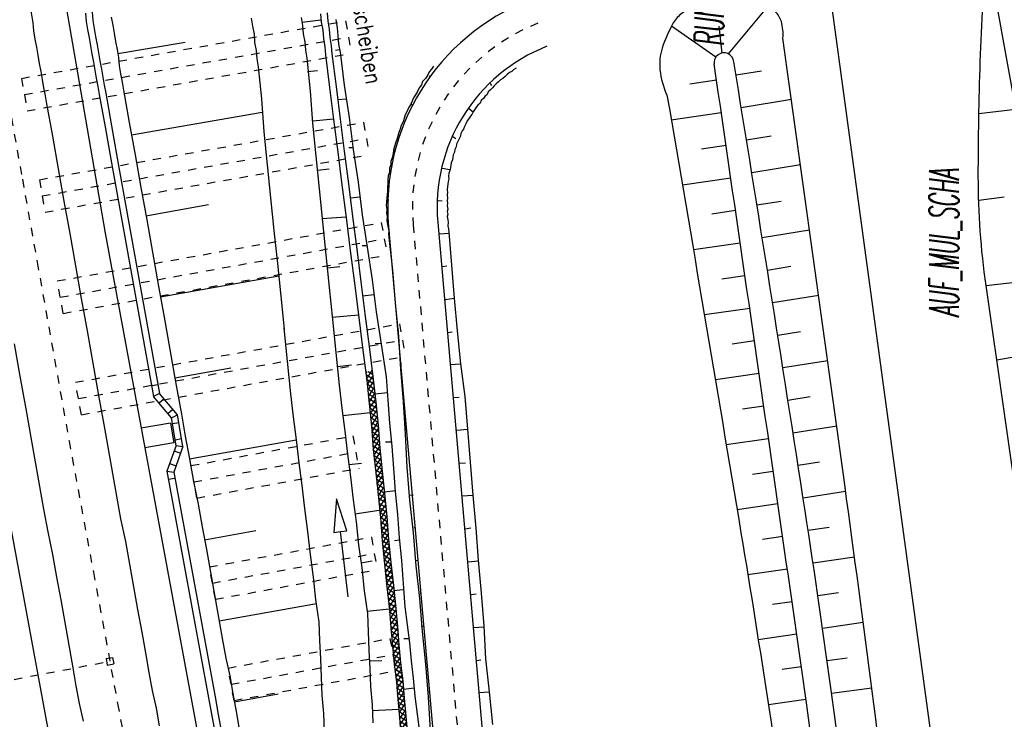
# Model space of a CAD drawing. Extents: x 447827 to 448299, y 438389 to 439851.
# Tile 56 of 116: x 447999 to 448059, y 439166 to 439209. Entities that reach past the tile are written whole.
import ezdxf

# ---------------------------------------------------------------- set-up
doc = ezdxf.new("R2010")
doc.units = 0
doc.header["$LTSCALE"] = 2
doc.header["$MEASUREMENT"] = 0
for name, pattern in [('ACAD_ISO03W100', [0.5, 0.25, -0.25]), ('ACAD_ISO05W100', [0.5, 0.25, -0.25]), ('ACAD_ISO10W100W', [0.5, 0.25, -0.25]), ('AUSGEZOGEN', [0]), ('PUNKTX2', [0.5, 0.25, -0.25])]:
    doc.linetypes.add(name, pattern=pattern)
doc.layers.get('0').update_dxf_attribs({"linetype": 'AUSGEZOGEN'})
for name, color, linetype in [('210-GRENZL-BAB', 7, 'AUSGEZOGEN'), ('ANMERKUNG', 7, 'CONTINUOUS'), ('BOESCHG', 250, 'AUSGEZOGEN'), ('DB-Bahnachse', 7, 'CONTINUOUS'), ('DB-Boeschungen', 15, 'CONTINUOUS'), ('DB-Gleisachsen', 7, 'CONTINUOUS'), ('DB-GRABEN', 15, 'AUSGEZOGEN'), ('DB-HZV-Stützscheiben', 15, 'CONTINUOUS'), ('DB-Ingenieurbauwerke', 15, 'CONTINUOUS'), ('DB-Kabelanlagen', 15, 'CONTINUOUS'), ('DB-Weg-Boeschungen', 15, 'CONTINUOUS'), ('DB-Wege', 15, 'CONTINUOUS'), ('FBRTOP', 250, 'AUSGEZOGEN'), ('MULDE', 250, 'AUSGEZOGEN')]:
    doc.layers.add(name, color=color, linetype=linetype)
doc.styles.add('ROMANS', font='romans.shx', dxfattribs={"width": 0.8})

# ---------------------------------------------------------------- blocks, each defined once
blk = doc.blocks.new('*X346')
at = {"color": 0, "linetype": 'ByBlock'}
for p, q in [((-9349, -157629), (-9125, -157406)), ((-9258, -157796), (-9349, -157705)), ((-8914, -157822), (-9347, -157389)), ((-9202, -157800), (-8829, -157428)), ((-8564, -157854), (-9003, -157415)), ((-8906, -157823), (-8539, -157456)), ((-8211, -157888), (-8655, -157444)), ((-8614, -157849), (-8249, -157484)), ((-8324, -157877), (-7958, -157512)), ((-7859, -157922), (-8303, -157478)), ((-8034, -157905), (-7668, -157539)), ((-7507, -157956), (-7951, -157512)), ((-7744, -157933), (-7378, -157567)), ((-7155, -157990), (-7599, -157546)), ((-7453, -157961), (-7088, -157595)), ((-6803, -158024), (-7246, -157580)), ((-7163, -157989), (-6798, -157623)), ((-6451, -158058), (-6894, -157614)), ((-6873, -158017), (-6507, -157651)), ((-6583, -158045), (-6217, -157679)), ((-6099, -158092), (-6542, -157648)), ((-6292, -158073), (-5930, -157711)), ((-5734, -158138), (-6190, -157682)), ((-6003, -158102), (-5649, -157748)), ((-5368, -158186), (-5830, -157724)), ((-5722, -158139), (-5368, -157785)), ((-5001, -158235), (-5463, -157772)), ((-5441, -158176), (-5087, -157822)), ((-5160, -158214), (-4806, -157859)), ((-4635, -158283), (-5097, -157821)), ((-4879, -158251), (-4521, -157893)), ((-4282, -158317), (-4730, -157869)), ((-4597, -158286), (-4231, -157921)), ((-3930, -158351), (-4374, -157907)), ((-4307, -158314), (-3941, -157949)), ((-3578, -158385), (-4022, -157941)), ((-4016, -158342), (-3651, -157977)), ((-3726, -158370), (-3360, -158005)), ((-3226, -158419), (-3670, -157975)), ((-3436, -158398), (-3071, -158033)), ((-2873, -158454), (-3318, -158009)), ((-3146, -158427), (-2781, -158062)), ((-2520, -158489), (-2965, -158044)), ((-2856, -158455), (-2492, -158090)), ((-2167, -158523), (-2611, -158079)), ((-2567, -158484), (-2202, -158119)), ((-2277, -158513), (-1913, -158148)), ((-1814, -158558), (-2258, -158114)), ((-1988, -158541), (-1622, -158176)), ((-1461, -158592), (-1905, -158149)), ((-1698, -158569), (-1332, -158204)), ((-1109, -158626), (-1553, -158182)), ((-1407, -158597), (-1042, -158232)), ((-757, -158660), (-1201, -158216)), ((-1117, -158625), (-752, -158260)), ((-401, -158698), (-849, -158250)), ((-827, -158653), (-462, -158289)), ((-537, -158681), (-181, -158326)), ((-34, -158747), (-497, -158284)), ((-255, -158717), (100, -158363)), ((332, -158795), (-130, -158333)), ((26, -158755), (381, -158400)), ((699, -158844), (237, -158381)), ((307, -158792), (662, -158437)), ((588, -158829), (944, -158473)), ((1059, -158885), (603, -158430)), ((869, -158866), (1234, -158501)), ((1411, -158919), (967, -158475)), ((1159, -158895), (1524, -158529)), ((1763, -158953), (1320, -158509)), ((1449, -158923), (1815, -158557)), ((2115, -158987), (1672, -158543)), ((1739, -158951), (2105, -158585)), ((2467, -159021), (2024, -158577)), ((2030, -158979), (2395, -158613)), ((2320, -159007), (2685, -158641)), ((2820, -159055), (2376, -158611)), ((2610, -159035), (2976, -158669)), ((3172, -159089), (2728, -158645)), ((2900, -159063), (3266, -158697)), ((3524, -159123), (3080, -158679)), ((3190, -159091), (3556, -158725)), ((3876, -159157), (3432, -158713)), ((3481, -159119), (3846, -158753)), ((3771, -159146), (4137, -158781)), ((4228, -159191), (3785, -158747)), ((4061, -159174), (4427, -158809)), ((4580, -159224), (4137, -158781)), ((4351, -159202), (4717, -158837)), ((4932, -159258), (4489, -158815)), ((4642, -159230), (5007, -158865)), ((5289, -159297), (4841, -158849)), ((4932, -159258), (5294, -158896)), ((5649, -159339), (5195, -158885)), ((5220, -159289), (5579, -158929)), ((5505, -159322), (5864, -158962)), ((6009, -159380), (5555, -158927)), ((5790, -159355), (6149, -158996)), ((6369, -159422), (5915, -158968)), ((6075, -159388), (6434, -159029)), ((6729, -159464), (6275, -159010)), ((6360, -159421), (6720, -159062)), ((7089, -159505), (6635, -159052)), ((6645, -159454), (7005, -159095)), ((7449, -159547), (6995, -159094)), ((6930, -159487), (7290, -159128)), ((7216, -159520), (7575, -159161)), ((7808, -159589), (7355, -159135)), ((7501, -159553), (7860, -159194)), ((8148, -159611), (7715, -159177)), ((7786, -159586), (8145, -159227)), ((8473, -159617), (8075, -159219)), ((8081, -159609), (8432, -159258)), ((8393, -159616), (8730, -159279)), ((8798, -159624), (8432, -159258)), ((8705, -159622), (9027, -159300)), ((9205, -159713), (8774, -159282)), ((8863, -159689), (8800, -159626)), ((8950, -159695), (9324, -159321)), ((9552, -159741), (9117, -159306)), ((9247, -159716), (9615, -159348)), ((9913, -159785), (9459, -159330)), ((9541, -159740), (9899, -159382)), ((10275, -159828), (9819, -159372)), ((9825, -159774), (10183, -159416)), ((10109, -159808), (10467, -159450)), ((10636, -159871), (10181, -159416)), ((10393, -159843), (10752, -159484)), ((10996, -159913), (10543, -159459)), ((10678, -159876), (11037, -159517)), ((11356, -159955), (10903, -159501)), ((10963, -159909), (11323, -159550)), ((11248, -159942), (11608, -159583)), ((11716, -159996), (11263, -159543)), ((11534, -159975), (11893, -159616)), ((12076, -160038), (11622, -159585)), ((11819, -160008), (12178, -159649)), ((12436, -160080), (11982, -159626)), ((12104, -160041), (12463, -159682)), ((12792, -160118), (12342, -159668)), ((12389, -160074), (12749, -159714)), ((12674, -160107), (13047, -159735)), ((13042, -160050), (12702, -159710)), ((12970, -160130), (13042, -160058)), ((13042, -160058), (13344, -159756)), ((13134, -160142), (13042, -160050)), ((13048, -159738), (13046, -159735)), ((13476, -160166), (13048, -159738)), ((13267, -160151), (13641, -159777)), ((13819, -160190), (13388, -159759)), ((13564, -160172), (13934, -159802)), ((14041, -160094), (13730, -159783)), ((13860, -160195), (14043, -160011)), ((14179, -160232), (14041, -160094)), ((14043, -160011), (14219, -159835)), ((14539, -160274), (14085, -159820)), ((14145, -160228), (14504, -159869)), ((14430, -160261), (14789, -159902)), ((14899, -160315), (14445, -159862)), ((14715, -160294), (15044, -159965)), ((15041, -160139), (14805, -159903)), ((15000, -160327), (15038, -160289))]:
    blk.add_line(p, q, dxfattribs=at)

msp = doc.modelspace()

# ---------------------------------------------------------------- linework, layer by layer
at = {"layer": '210-GRENZL-BAB', "flags": 128}
msp.add_lwpolyline([(448041.221, 439263.707), (448056.719, 439149.913)], dxfattribs=at)
at = {"layer": 'BOESCHG'}
for p, q in [((448042.291, 439206.903), (448044.718, 439209.822)), ((448041.52, 439206.702), (448038.833, 439208.59)), ((448041.902, 439206.956), (448041.718, 439208.582)), ((448044.295, 439205.855), (448042.749, 439205.603)), ((448041.567, 439205.31), (448039.941, 439205.072)), ((448041.569, 439205.301), (448041.567, 439205.3)), ((448046.118, 439204.123), (448043.07, 439203.629)), ((448041.857, 439203.321), (448038.816, 439202.879)), ((448057.504, 439203.275), (448059.734, 439203.538)), ((448042.145, 439201.342), (448040.649, 439201.125)), ((448044.892, 439201.897), (448043.389, 439201.655)), ((448046.672, 439200.157), (448043.707, 439199.68)), ((448042.432, 439199.363), (448039.49, 439198.936)), ((448045.486, 439197.94), (448044.024, 439197.706)), ((448057.491, 439198.014), (448059.032, 439198.219)), ((448042.72, 439197.384), (448041.273, 439197.174)), ((448047.223, 439196.191), (448044.34, 439195.731)), ((448043.007, 439195.404), (448040.162, 439194.992)), ((448046.076, 439193.982), (448044.655, 439193.756)), ((448043.294, 439193.425), (448041.895, 439193.222)), ((448057.942, 439192.837), (448061.529, 439193.246)), ((448047.772, 439192.225), (448044.968, 439191.78)), ((448043.581, 439191.446), (448040.83, 439191.047)), ((448046.663, 439190.023), (448045.281, 439189.805)), ((448043.868, 439189.466), (448042.515, 439189.271)), ((448048.32, 439188.258), (448045.592, 439187.829)), ((448058.591, 439188.327), (448060.334, 439188.626)), ((448044.154, 439187.487), (448041.495, 439187.102)), ((448047.247, 439186.064), (448045.902, 439185.853)), ((448044.441, 439185.508), (448043.134, 439185.319)), ((448048.865, 439184.291), (448046.211, 439183.877)), ((448044.727, 439183.528), (448042.157, 439183.157)), ((448047.828, 439182.105), (448046.519, 439181.901)), ((448045.013, 439181.549), (448043.75, 439181.366)), ((448049.408, 439180.325), (448046.825, 439179.925)), ((448045.299, 439179.569), (448042.816, 439179.211)), ((448048.404, 439178.143), (448047.13, 439177.948)), ((448045.584, 439177.59), (448044.364, 439177.414)), ((448049.948, 439176.346), (448047.428, 439175.971)), ((448045.868, 439175.61), (448043.468, 439175.266)), ((448048.967, 439174.174), (448047.72, 439173.992)), ((448046.152, 439173.63), (448044.97, 439173.461)), ((448050.478, 439172.364), (448048.005, 439172.012)), ((448046.434, 439171.65), (448044.101, 439171.318)), ((448046.715, 439169.67), (448045.563, 439169.507)), ((448049.511, 439170.202), (448048.283, 439170.032)), ((448050.998, 439168.382), (448048.555, 439168.05)), ((448046.996, 439167.69), (448044.715, 439167.368))]:
    msp.add_line(p, q, dxfattribs=at)
for points in [[(448063.279, 439155.748), (448061.175, 439170.373), (448057.942, 439192.837, -0.035777), (448057.468, 439199.458, -0.017001), (448057.944, 439213.403)], [(448062.337, 439073.055, -0.002687), (448057.91, 439099.478, -0.006617), (448056.312, 439110.239, -0.000403), (448052.506, 439138.606, 0.000393), (448048.606, 439167.681, 0.004815), (448046.946, 439179.154, 0.002021), (448042.616, 439206.428)]]:
    msp.add_lwpolyline(points, format="xyb", dxfattribs=at)
at = {"layer": 'BOESCHG', "flags": 128}
for points in [[(448045.596, 439207.854, 0.095463), (448045.503, 439208.863, 0.133234), (448045.122, 439209.488, 0.074452), (448044.195, 439210.136, 0.096769), (448043.352, 439210.368, 0.03411), (448042.59, 439210.374, 0.028828), (448041.695, 439210.267, 0.051755), (448040.485, 439209.92, 0.057091), (448039.481, 439209.375, 0.110416), (448038.937, 439208.779, 0.052884), (448038.266, 439207.252, 0.10273), (448038.129, 439205.938, 0.084273), (448038.556, 439204.391)], [(448065.152, 439072.245, -0.004729), (448060.085, 439099.59, -0.011441), (448058.357, 439110.956, -0.000272), (448054.818, 439138.57, 0.00026), (448051.121, 439167.427, 0.001968), (448049.47, 439179.873, 0.000875), (448045.596, 439207.854)], [(448061.177, 439072.749, -0.00203), (448056.732, 439099.478, -0.005112), (448055.119, 439110.115, -0.000048), (448051.131, 439138.373, 0.000047), (448047.023, 439167.493, 0.00076), (448045.396, 439178.889, 0.000316), (448041.424, 439206.29)], [(448038.556, 439204.391, -0.001345), (448043.05, 439177.807, -0.003377), (448044.74, 439167.201, -0.000035), (448049.078, 439138.729, -0.000035), (448053.46, 439109.94, -0.001648), (448055.054, 439099.229, -0.000664), (448058.888, 439072.61)]]:
    msp.add_lwpolyline(points, format="xyb", dxfattribs=at)
at = {"layer": 'BOESCHG'}
msp.add_arc((448042.019, 439206.368), 0.6, 5.77213, 187.49237, dxfattribs=at)
at = {"layer": 'DB-Bahnachse', "linetype": 'ACAD_ISO10W100W'}
for p, q in [((447998.38, 439204.987), (447999.398, 439199.287)), ((447999.398, 439199.287), (448000.295, 439194.262)), ((448000.295, 439194.262), (448000.822, 439191.313)), ((448000.822, 439191.313), (448002.237, 439183.388)), ((448002.237, 439183.388), (448003.71, 439175.423)), ((448003.71, 439175.423), (448005.183, 439167.458)), ((448005.183, 439167.458), (448006.648, 439159.542))]:
    msp.add_line(p, q, dxfattribs=at)
at = {"layer": 'DB-Boeschungen', "linetype": 'Continuous'}
for p, q in [((448004.8, 439209.14), (448004.888, 439208.647)), ((448004.888, 439208.647), (448004.976, 439208.155)), ((448013.293, 439209.082), (448013.381, 439208.589)), ((448013.381, 439208.589), (448013.469, 439208.097)), ((448004.976, 439208.155), (448005.064, 439207.663)), ((448013.469, 439208.097), (448013.507, 439207.596)), ((448005.064, 439207.663), (448005.152, 439207.171)), ((448005.196, 439206.925), (448009.29, 439207.605)), ((448013.507, 439207.596), (448013.595, 439207.104)), ((448005.152, 439207.171), (448005.24, 439206.679)), ((448013.595, 439207.104), (448013.634, 439206.603)), ((448005.24, 439206.679), (448005.278, 439206.178)), ((448005.278, 439206.178), (448005.366, 439205.685)), ((448013.634, 439206.603), (448013.722, 439206.111)), ((448005.366, 439205.685), (448005.454, 439205.193)), ((448013.722, 439206.111), (448013.917, 439204.165)), ((448005.454, 439205.193), (448005.542, 439204.701)), ((448005.542, 439204.701), (448005.894, 439202.732)), ((448013.917, 439204.165), (448014.071, 439202.161)), ((448006.026, 439201.994), (448013.959, 439203.36)), ((448005.894, 439202.732), (448006.245, 439200.763)), ((448014.071, 439202.161), (448014.275, 439200.165)), ((448006.245, 439200.763), (448006.597, 439198.794)), ((448014.275, 439200.165), (448014.479, 439198.17)), ((448006.597, 439198.794), (448006.948, 439196.826)), ((448006.904, 439197.072), (448010.694, 439197.748)), ((448014.479, 439198.17), (448014.683, 439196.175)), ((448006.948, 439196.826), (448007.3, 439194.857)), ((448014.683, 439196.175), (448014.887, 439194.18)), ((448007.3, 439194.857), (448007.652, 439192.888)), ((448014.887, 439194.18), (448015.091, 439192.185)), ((448007.783, 439192.149), (448014.97, 439193.433)), ((448007.652, 439192.888), (448008.003, 439190.919)), ((448015.091, 439192.185), (448015.295, 439190.189)), ((448008.003, 439190.919), (448008.355, 439188.95)), ((448015.286, 439190.239), (448015.49, 439188.243)), ((448008.355, 439188.95), (448008.706, 439186.981)), ((448015.49, 439188.243), (448015.694, 439186.248)), ((448008.662, 439187.227), (448012.059, 439187.834)), ((448008.706, 439186.981), (448009.058, 439185.012)), ((448015.694, 439186.248), (448015.842, 439184.852)), ((448009.058, 439185.012), (448009.295, 439183.683)), ((448015.842, 439184.852), (448016.038, 439183.465)), ((448009.295, 439183.683), (448009.541, 439182.305)), ((448009.541, 439182.305), (448016.038, 439183.465)), ((448016.038, 439183.465), (448016.186, 439182.07)), ((448009.541, 439182.305), (448009.787, 439180.927)), ((448016.186, 439182.07), (448016.383, 439180.683)), ((448009.787, 439180.927), (448010.083, 439179.558)), ((448016.383, 439180.683), (448016.531, 439179.287)), ((448010.083, 439179.558), (448010.329, 439178.179)), ((448016.531, 439179.287), (448016.727, 439177.9)), ((448010.329, 439178.179), (448010.575, 439176.801)), ((448010.469, 439177.392), (448013.57, 439177.946)), ((448016.727, 439177.9), (448016.875, 439176.504)), ((448010.575, 439176.801), (448010.821, 439175.423)), ((448016.875, 439176.504), (448017.072, 439175.117)), ((448010.821, 439175.423), (448011.067, 439174.045)), ((448017.072, 439175.117), (448017.211, 439173.771)), ((448011.067, 439174.045), (448011.313, 439172.667)), ((448011.348, 439172.47), (448017.255, 439173.524)), ((448017.211, 439173.771), (448017.408, 439172.384)), ((448011.313, 439172.667), (448011.559, 439171.288)), ((448017.408, 439172.384), (448017.453, 439171.274)), ((448011.559, 439171.288), (448011.753, 439170.206)), ((448017.453, 439171.274), (448017.499, 439170.165)), ((448011.753, 439170.206), (448011.995, 439169.131)), ((448017.499, 439170.165), (448017.545, 439169.056)), ((448011.995, 439169.131), (448012.189, 439168.049)), ((448017.545, 439169.056), (448017.591, 439167.947)), ((448012.189, 439168.049), (448012.382, 439166.966)), ((448012.276, 439167.556), (448014.934, 439168.031)), ((448017.591, 439167.947), (448017.685, 439166.846)), ((448012.382, 439166.966), (448012.575, 439165.883)), ((448017.685, 439166.846), (448017.731, 439165.737))]:
    msp.add_line(p, q, dxfattribs=at)
at = {"layer": 'DB-Gleisachsen', "linetype": 'Continuous'}
for p, q in [((447999.843, 439209.88), (448000.036, 439208.797)), ((448000.036, 439208.797), (448000.075, 439208.296)), ((448000.075, 439208.296), (448000.163, 439207.804)), ((448000.163, 439207.804), (448000.251, 439207.311)), ((448000.251, 439207.311), (448000.339, 439206.819)), ((448000.339, 439206.819), (448000.427, 439206.327)), ((448000.427, 439206.327), (448000.514, 439205.835)), ((448000.514, 439205.835), (448000.602, 439205.343)), ((448000.602, 439205.343), (448000.69, 439204.85)), ((448000.69, 439204.85), (448000.778, 439204.358)), ((448000.778, 439204.358), (448000.866, 439203.866)), ((448000.866, 439203.866), (448001.218, 439201.897)), ((448001.218, 439201.897), (448001.569, 439199.928)), ((448001.569, 439199.928), (448001.921, 439197.959)), ((448001.921, 439197.959), (448002.272, 439195.991)), ((448002.272, 439195.991), (448002.624, 439194.022)), ((448002.624, 439194.022), (448002.975, 439192.053)), ((448002.975, 439192.053), (448003.327, 439190.084)), ((448003.327, 439190.084), (448003.679, 439188.115)), ((447998.897, 439189.293), (447999.249, 439187.324)), ((448003.679, 439188.115), (448004.03, 439186.146)), ((447999.249, 439187.324), (447999.6, 439185.355)), ((448004.03, 439186.146), (448004.382, 439184.177)), ((447999.6, 439185.355), (447999.952, 439183.386)), ((448004.382, 439184.177), (448004.628, 439182.799)), ((447999.952, 439183.386), (448000.198, 439182.008)), ((448004.628, 439182.799), (448004.874, 439181.421)), ((448000.198, 439182.008), (448000.444, 439180.63)), ((448004.874, 439181.421), (448005.12, 439180.043)), ((448000.444, 439180.63), (448000.69, 439179.252)), ((448005.12, 439180.043), (448005.366, 439178.665)), ((448000.69, 439179.252), (448000.936, 439177.874)), ((448005.366, 439178.665), (448005.661, 439177.295)), ((448000.936, 439177.874), (448001.232, 439176.504)), ((448005.661, 439177.295), (448005.908, 439175.917)), ((448001.232, 439176.504), (448001.478, 439175.126)), ((448005.908, 439175.917), (448006.154, 439174.539)), ((448001.478, 439175.126), (448001.724, 439173.748)), ((448006.154, 439174.539), (448006.4, 439173.161)), ((448001.724, 439173.748), (448001.97, 439172.37)), ((448006.4, 439173.161), (448006.646, 439171.782)), ((448001.97, 439172.37), (448002.216, 439170.991)), ((448006.646, 439171.782), (448006.892, 439170.404)), ((448002.216, 439170.991), (448002.462, 439169.613)), ((448006.892, 439170.404), (448007.085, 439169.321)), ((448002.462, 439169.613), (448002.655, 439168.53)), ((448007.085, 439169.321), (448007.279, 439168.238)), ((448002.655, 439168.53), (448002.849, 439167.447)), ((448007.279, 439168.238), (448007.521, 439167.164)), ((448002.849, 439167.447), (448003.091, 439166.373)), ((448007.521, 439167.164), (448007.715, 439166.082))]:
    msp.add_line(p, q, dxfattribs=at)
at = {"layer": 'DB-GRABEN', "linetype": 'Continuous'}
for p, q in [((448016.334, 439209.117), (448016.422, 439208.625)), ((448017.515, 439209.328), (448017.554, 439208.827)), ((448017.909, 439209.398), (448017.948, 439208.897)), ((448016.387, 439208.821), (448017.528, 439208.974)), ((448016.422, 439208.625), (448016.46, 439208.124)), ((448017.554, 439208.827), (448017.642, 439208.334)), ((448017.948, 439208.897), (448018.036, 439208.405)), ((448018.44, 439208.985), (448018.528, 439208.493)), ((448016.46, 439208.124), (448016.548, 439207.631)), ((448017.642, 439208.334), (448017.68, 439207.834)), ((448018.036, 439208.405), (448018.074, 439207.904)), ((448018.528, 439208.493), (448018.566, 439207.992)), ((448018.566, 439207.992), (448018.605, 439207.491)), ((448016.548, 439207.631), (448016.587, 439207.13)), ((448017.68, 439207.834), (448017.768, 439207.341)), ((448017.768, 439207.341), (448017.807, 439206.84)), ((448018.074, 439207.904), (448018.162, 439207.412)), ((448018.162, 439207.412), (448018.201, 439206.911)), ((448018.605, 439207.491), (448018.693, 439206.998)), ((448016.587, 439207.13), (448016.675, 439206.638)), ((448017.807, 439206.84), (448018.06, 439204.854)), ((448018.201, 439206.911), (448018.454, 439204.924)), ((448018.667, 439207.146), (448018.421, 439207.102)), ((448018.693, 439206.998), (448018.946, 439205.012)), ((448016.675, 439206.638), (448016.879, 439204.643)), ((448016.717, 439205.833), (448017.317, 439205.889)), ((448018.454, 439204.924), (448018.707, 439202.938)), ((448018.946, 439205.012), (448019.248, 439203.034)), ((448016.879, 439204.643), (448017.025, 439202.688)), ((448018.06, 439204.854), (448018.304, 439202.917)), ((448018.545, 439204.128), (448019.096, 439204.175)), ((448017.025, 439202.688), (448017.229, 439200.693)), ((448017.048, 439202.845), (448018.296, 439202.966)), ((448018.304, 439202.917), (448018.558, 439200.93)), ((448018.707, 439202.938), (448018.951, 439201)), ((448019.248, 439203.034), (448019.493, 439201.097)), ((448018.558, 439200.93), (448018.811, 439198.944)), ((448018.951, 439201), (448019.204, 439199.014)), ((448019.475, 439201.196), (448019.22, 439201.201)), ((448019.493, 439201.097), (448019.795, 439199.12)), ((448017.229, 439200.693), (448017.433, 439198.698)), ((448017.329, 439199.847), (448018.027, 439199.921)), ((448018.811, 439198.944), (448019.064, 439196.957)), ((448019.204, 439199.014), (448019.458, 439197.028)), ((448019.795, 439199.12), (448020.048, 439197.133)), ((448017.433, 439198.698), (448017.636, 439196.702)), ((448019.305, 439198.168), (448019.904, 439198.225)), ((448017.601, 439196.899), (448019.055, 439197.007)), ((448017.636, 439196.702), (448017.84, 439194.707)), ((448019.064, 439196.957), (448019.317, 439194.971)), ((448019.458, 439197.028), (448019.711, 439195.041)), ((448020.048, 439197.133), (448020.351, 439195.155)), ((448019.317, 439194.971), (448019.57, 439192.984)), ((448019.711, 439195.041), (448019.964, 439193.055)), ((448020.333, 439195.254), (448020.029, 439195.25)), ((448020.351, 439195.155), (448020.653, 439193.178)), ((448017.84, 439194.707), (448018.044, 439192.712)), ((448017.932, 439193.911), (448018.679, 439193.993)), ((448019.57, 439192.984), (448019.814, 439191.047)), ((448019.964, 439193.055), (448020.208, 439191.118)), ((448020.653, 439193.178), (448020.897, 439191.241)), ((448018.044, 439192.712), (448018.239, 439190.766)), ((448020.064, 439192.209), (448020.762, 439192.283)), ((448020.897, 439191.241), (448021.2, 439189.263)), ((448018.213, 439190.914), (448019.814, 439191.047)), ((448018.239, 439190.766), (448018.443, 439188.771)), ((448019.814, 439191.047), (448020.068, 439189.061)), ((448020.208, 439191.118), (448020.461, 439189.131)), ((448020.068, 439189.061), (448020.321, 439187.074)), ((448020.461, 439189.131), (448020.714, 439187.145)), ((448021.191, 439189.312), (448020.838, 439189.3)), ((448021.2, 439189.263), (448021.502, 439187.285)), ((448018.443, 439188.771), (448018.647, 439186.776)), ((448018.543, 439187.925), (448019.389, 439188.025)), ((448020.321, 439187.074), (448020.468, 439185.679)), ((448020.714, 439187.145), (448020.862, 439185.749)), ((448021.502, 439187.285), (448021.6, 439185.881)), ((448018.647, 439186.776), (448018.795, 439185.38)), ((448020.823, 439186.25), (448021.571, 439186.333)), ((448021.6, 439185.881), (448021.699, 439184.476)), ((448018.795, 439185.38), (448018.992, 439183.993)), ((448020.468, 439185.679), (448020.616, 439184.283)), ((448020.862, 439185.749), (448021.01, 439184.353)), ((448018.874, 439184.937), (448020.516, 439185.128)), ((448018.992, 439183.993), (448019.139, 439182.597)), ((448020.616, 439184.283), (448020.714, 439182.878)), ((448021.01, 439184.353), (448021.108, 439182.949)), ((448021.699, 439184.476), (448021.847, 439183.08)), ((448020.714, 439182.878), (448020.862, 439181.482)), ((448021.108, 439182.949), (448021.256, 439181.553)), ((448021.803, 439183.326), (448021.449, 439183.314)), ((448021.847, 439183.08), (448021.936, 439181.725)), ((448019.139, 439182.597), (448019.336, 439181.21)), ((448019.254, 439181.957), (448020.001, 439182.04)), ((448021.936, 439181.725), (448022.035, 439180.32)), ((448019.336, 439181.21), (448019.484, 439179.814)), ((448020.862, 439181.482), (448021.001, 439180.136)), ((448021.256, 439181.553), (448021.395, 439180.206)), ((448018.476, 439179.877), (448018.318, 439177.844)), ((448019.112, 439177.939), (448018.476, 439179.877)), ((448019.484, 439179.814), (448019.672, 439178.476)), ((448021.001, 439180.136), (448021.149, 439178.74)), ((448021.377, 439180.305), (448022.075, 439180.378)), ((448021.395, 439180.206), (448021.542, 439178.81)), ((448022.035, 439180.32), (448022.182, 439178.925)), ((448019.584, 439178.969), (448021.07, 439179.183)), ((448021.149, 439178.74), (448021.247, 439177.336)), ((448021.542, 439178.81), (448021.641, 439177.406)), ((448022.182, 439178.925), (448022.281, 439177.52)), ((448019.672, 439178.476), (448019.82, 439177.081)), ((448018.318, 439177.844), (448018.715, 439177.891)), ((448018.715, 439177.891), (448019.112, 439177.939)), ((448019.192, 439173.92), (448018.715, 439177.891)), ((448022.281, 439177.52), (448022.428, 439176.124)), ((448019.82, 439177.081), (448020.017, 439175.694)), ((448021.247, 439177.336), (448021.395, 439175.94)), ((448021.641, 439177.406), (448021.788, 439176.01)), ((448022.307, 439177.372), (448022.012, 439177.32)), ((448019.964, 439175.989), (448020.653, 439176.112)), ((448020.017, 439175.694), (448020.164, 439174.298)), ((448021.395, 439175.94), (448021.542, 439174.544)), ((448021.788, 439176.01), (448021.936, 439174.614)), ((448022.428, 439176.124), (448022.527, 439174.72)), ((448021.542, 439174.544), (448021.69, 439173.148)), ((448021.936, 439174.614), (448022.084, 439173.219)), ((448022.527, 439174.72), (448022.625, 439173.315)), ((448020.164, 439174.298), (448020.361, 439172.911)), ((448021.94, 439174.31), (448022.539, 439174.366)), ((448022.625, 439173.315), (448022.769, 439172.224)), ((448020.335, 439173.059), (448021.681, 439173.197)), ((448020.361, 439172.911), (448020.407, 439171.802)), ((448021.69, 439173.148), (448021.785, 439172.048)), ((448022.084, 439173.219), (448022.179, 439172.118)), ((448021.785, 439172.048), (448021.88, 439170.947)), ((448022.179, 439172.118), (448022.274, 439171.018)), ((448022.769, 439172.224), (448022.914, 439171.132)), ((448020.407, 439171.802), (448020.452, 439170.692)), ((448021.88, 439170.947), (448021.975, 439169.847)), ((448022.274, 439171.018), (448022.369, 439169.917)), ((448022.87, 439171.378), (448022.565, 439171.374)), ((448022.914, 439171.132), (448023.008, 439170.031)), ((448020.452, 439170.692), (448020.498, 439169.583)), ((448020.468, 439170.035), (448021.224, 439170.068)), ((448021.975, 439169.847), (448022.119, 439168.755)), ((448022.369, 439169.917), (448022.513, 439168.825)), ((448023.008, 439170.031), (448023.144, 439168.989)), ((448020.498, 439169.583), (448020.544, 439168.474)), ((448020.544, 439168.474), (448020.639, 439167.374)), ((448022.119, 439168.755), (448022.205, 439167.704)), ((448022.513, 439168.825), (448022.599, 439167.774)), ((448023.144, 439168.989), (448023.239, 439167.889)), ((448022.551, 439168.325), (448023.2, 439168.39)), ((448023.239, 439167.889), (448023.383, 439166.797)), ((448020.639, 439167.374), (448020.684, 439166.264)), ((448022.205, 439167.704), (448022.3, 439166.604)), ((448022.599, 439167.774), (448022.694, 439166.674)), ((448020.651, 439167.02), (448022.261, 439167.105)), ((448022.694, 439166.674), (448022.789, 439165.573)), ((448023.383, 439166.797), (448023.527, 439165.705)), ((448022.3, 439166.604), (448022.395, 439165.503))]:
    msp.add_line(p, q, dxfattribs=at)
at = {"layer": 'DB-HZV-Stützscheiben', "linetype": 'PUNKTX2'}
for p, q in [((447999.343, 439205.415), (448019.036, 439208.905)), ((448019.036, 439208.905), (448019.385, 439206.936)), ((447999.692, 439203.446), (448019.385, 439206.936)), ((447999.343, 439205.415), (447999.692, 439203.446)), ((448000.429, 439199.26), (448020.122, 439202.75)), ((448000.429, 439199.26), (448020.122, 439202.75)), ((448020.122, 439202.75), (448020.471, 439200.781)), ((448020.122, 439202.75), (448020.471, 439200.781)), ((448000.778, 439197.291), (448020.471, 439200.781)), ((448000.778, 439197.291), (448020.471, 439200.781)), ((448000.429, 439199.26), (448000.778, 439197.291)), ((448000.429, 439199.26), (448000.778, 439197.291)), ((448001.52, 439193.11), (448021.203, 439196.659)), ((448021.203, 439196.659), (448021.558, 439194.691)), ((448001.875, 439191.141), (448021.558, 439194.691)), ((448001.875, 439191.141), (448001.52, 439193.11)), ((448002.625, 439186.958), (448022.307, 439190.508)), ((448022.307, 439190.508), (448022.662, 439188.54)), ((448002.98, 439184.99), (448022.662, 439188.54)), ((448002.98, 439184.99), (448002.625, 439186.958)), ((448009.637, 439181.894), (448019.473, 439183.699)), ((448019.473, 439183.699), (448019.834, 439181.731)), ((448009.998, 439179.926), (448009.637, 439181.894)), ((448009.998, 439179.926), (448019.834, 439181.731)), ((448010.76, 439175.745), (448020.596, 439177.55)), ((448020.596, 439177.55), (448020.957, 439175.583)), ((448011.121, 439173.778), (448010.76, 439175.745)), ((448011.121, 439173.778), (448020.957, 439175.583)), ((448011.893, 439169.599), (448021.729, 439171.404)), ((448021.729, 439171.404), (448022.09, 439169.437)), ((448012.254, 439167.632), (448011.893, 439169.599)), ((448012.254, 439167.632), (448022.09, 439169.437))]:
    msp.add_line(p, q, dxfattribs=at)
at = {"layer": 'DB-HZV-Stützscheiben', "linetype": 'ACAD_ISO05W100'}
for p, q in [((447999.517, 439204.431), (448019.211, 439207.921)), ((448000.603, 439198.276), (448020.296, 439201.766)), ((448000.603, 439198.276), (448020.296, 439201.766)), ((448001.698, 439192.125), (448021.38, 439195.675)), ((448002.803, 439185.974), (448022.485, 439189.524)), ((448009.817, 439180.91), (448019.653, 439182.715)), ((448010.941, 439174.762), (448020.777, 439176.567)), ((448012.074, 439168.615), (448021.91, 439170.42))]:
    msp.add_line(p, q, dxfattribs=at)
at = {"layer": 'DB-Ingenieurbauwerke', "linetype": 'Continuous'}
for p, q in [((447998.131, 439232.553), (448004.428, 439196.009)), ((448004.428, 439196.009), (448013.947, 439144.543)), ((447995.667, 439194.444), (448005.205, 439142.871)), ((448008.399, 439184.472), (448006.619, 439184.163)), ((448008.399, 439184.472), (448008.604, 439183.29)), ((448008.604, 439183.29), (448006.831, 439182.982)), ((448004.48, 439170.172), (448004.873, 439170.245)), ((448004.873, 439170.245), (448004.945, 439169.851)), ((448004.48, 439170.172), (448004.552, 439169.779)), ((448004.552, 439169.779), (448004.945, 439169.851))]:
    msp.add_line(p, q, dxfattribs=at)
at = {"layer": 'DB-Ingenieurbauwerke', "linetype": 'ACAD_ISO03W100'}
msp.add_line((447994.969, 439168.171), (448004.711, 439170.012), dxfattribs=at)
at = {"layer": 'DB-Kabelanlagen', "linetype": 'Continuous'}
for p, q in [((448003.236, 439209.368), (448003.274, 439208.867)), ((448003.629, 439209.439), (448003.668, 439208.938)), ((448003.274, 439208.867), (448003.362, 439208.375)), ((448003.668, 439208.938), (448003.756, 439208.445)), ((448003.362, 439208.375), (448003.45, 439207.883)), ((448003.756, 439208.445), (448003.844, 439207.953)), ((448003.844, 439207.953), (448003.932, 439207.461)), ((448003.45, 439207.883), (448003.538, 439207.391)), ((448003.538, 439207.391), (448003.626, 439206.898)), ((448003.932, 439207.461), (448004.02, 439206.969)), ((448003.626, 439206.898), (448003.714, 439206.406)), ((448004.02, 439206.969), (448004.108, 439206.476)), ((448003.714, 439206.406), (448003.802, 439205.914)), ((448004.108, 439206.476), (448004.196, 439205.984)), ((448003.802, 439205.914), (448003.89, 439205.422)), ((448004.196, 439205.984), (448004.283, 439205.492)), ((448003.89, 439205.422), (448003.978, 439204.929)), ((448003.978, 439204.929), (448004.065, 439204.437)), ((448004.283, 439205.492), (448004.371, 439205)), ((448004.371, 439205), (448004.459, 439204.508)), ((448004.065, 439204.437), (448004.417, 439202.468)), ((448004.459, 439204.508), (448004.811, 439202.539)), ((448004.811, 439202.539), (448005.162, 439200.57)), ((448004.417, 439202.468), (448004.769, 439200.5)), ((448004.769, 439200.5), (448007.358, 439186.1)), ((448005.162, 439200.57), (448007.734, 439186.275)), ((448007.247, 439186.755), (448007.643, 439186.816)), ((448007.734, 439186.275), (448007.358, 439186.1)), ((448008.448, 439184.793), (448007.358, 439186.098)), ((448008.017, 439185.95), (448007.702, 439185.687)), ((448008.827, 439184.979), (448007.734, 439186.275)), ((448008.226, 439185.059), (448008.541, 439185.322)), ((448008.448, 439184.793), (448008.822, 439184.986)), ((448008.739, 439183.123), (448008.449, 439184.793)), ((448009.155, 439183.067), (448008.822, 439184.986)), ((448008.508, 439184.452), (448008.902, 439184.52)), ((448008.678, 439183.467), (448009.058, 439183.536)), ((448008.74, 439183.126), (448008.178, 439181.557)), ((448009.155, 439183.067), (448008.593, 439181.5)), ((448008.623, 439182.8), (448009.009, 439182.662)), ((448008.734, 439183.11), (448009.155, 439183.067)), ((448008.345, 439182.024), (448008.732, 439181.888)), ((448008.178, 439181.557), (448010.712, 439167.785)), ((448008.178, 439181.557), (448008.593, 439181.5)), ((448008.654, 439181.105), (448008.261, 439181.044)), ((448008.593, 439181.5), (448011.106, 439167.855)), ((448011.106, 439167.855), (448011.299, 439166.772)), ((448010.712, 439167.785), (448010.905, 439166.702)), ((448010.905, 439166.702), (448011.099, 439165.619)), ((448011.299, 439166.772), (448011.492, 439165.689))]:
    msp.add_line(p, q, dxfattribs=at)
at = {"layer": 'DB-Weg-Boeschungen', "linetype": 'Continuous'}
for p, q in [((448024.368, 439206.149), (448024.244, 439205.977)), ((448024.002, 439205.585), (448023.877, 439205.413)), ((448024.119, 439205.806), (448024.002, 439205.585)), ((448024.166, 439205.509), (448024.109, 439205.551)), ((448024.244, 439205.977), (448024.119, 439205.806)), ((448028.72, 439205.522), (448028.587, 439205.4)), ((448028.852, 439205.644), (448028.72, 439205.522)), ((448028.985, 439205.766), (448028.852, 439205.644)), ((448029.125, 439205.839), (448028.985, 439205.766)), ((448029.258, 439205.961), (448029.125, 439205.839)), ((448029.398, 439206.034), (448029.258, 439205.961)), ((448023.636, 439205.02), (448023.511, 439204.849)), ((448023.703, 439205.234), (448023.636, 439205.02)), ((448023.877, 439205.413), (448023.703, 439205.234)), ((448027.821, 439205.126), (448027.894, 439204.986)), ((448028.05, 439204.96), (448027.966, 439204.846)), ((448028.182, 439205.082), (448028.05, 439204.96)), ((448028.315, 439205.205), (448028.182, 439205.082)), ((448028.447, 439205.327), (448028.315, 439205.205)), ((448028.587, 439205.4), (448028.447, 439205.327)), ((448023.277, 439204.407), (448023.153, 439204.235)), ((448023.394, 439204.628), (448023.277, 439204.407)), ((448023.511, 439204.849), (448023.394, 439204.628)), ((448027.626, 439204.437), (448027.494, 439204.315)), ((448027.701, 439204.601), (448027.626, 439204.437)), ((448027.834, 439204.723), (448027.701, 439204.601)), ((448027.966, 439204.846), (448027.834, 439204.723)), ((448022.968, 439203.801), (448022.844, 439203.629)), ((448023.085, 439204.022), (448022.968, 439203.801)), ((448023.124, 439203.775), (448023.01, 439203.858)), ((448023.153, 439204.235), (448023.085, 439204.022)), ((448027.07, 439203.793), (448026.987, 439203.678)), ((448027.203, 439203.915), (448027.07, 439203.793)), ((448027.278, 439204.079), (448027.203, 439203.915)), ((448027.41, 439204.201), (448027.278, 439204.079)), ((448027.494, 439204.315), (448027.41, 439204.201)), ((448022.659, 439203.195), (448022.592, 439202.982)), ((448022.776, 439203.416), (448022.659, 439203.195)), ((448022.844, 439203.629), (448022.776, 439203.416)), ((448026.493, 439203.6), (448026.779, 439203.392)), ((448026.704, 439203.228), (448026.621, 439203.114)), ((448026.779, 439203.392), (448026.704, 439203.228)), ((448026.862, 439203.507), (448026.779, 439203.392)), ((448026.987, 439203.678), (448026.862, 439203.507)), ((448022.407, 439202.548), (448022.34, 439202.335)), ((448022.524, 439202.769), (448022.407, 439202.548)), ((448022.592, 439202.982), (448022.524, 439202.769)), ((448026.338, 439202.664), (448026.262, 439202.5)), ((448026.413, 439202.828), (448026.338, 439202.664)), ((448026.496, 439202.942), (448026.413, 439202.828)), ((448026.621, 439203.114), (448026.496, 439202.942)), ((448022.272, 439202.122), (448022.205, 439201.908)), ((448022.34, 439202.335), (448022.272, 439202.122)), ((448022.353, 439201.932), (448022.296, 439201.973)), ((448026.029, 439202.058), (448026.003, 439201.902)), ((448026.104, 439202.222), (448026.029, 439202.058)), ((448026.187, 439202.336), (448026.104, 439202.222)), ((448026.262, 439202.5), (448026.187, 439202.336)), ((448022.07, 439201.482), (448022.002, 439201.269)), ((448022.137, 439201.695), (448022.07, 439201.482)), ((448022.205, 439201.908), (448022.137, 439201.695)), ((448025.55, 439201.881), (448025.722, 439201.757)), ((448025.777, 439201.411), (448025.751, 439201.255)), ((448025.852, 439201.575), (448025.777, 439201.411)), ((448025.927, 439201.739), (448025.852, 439201.575)), ((448026.003, 439201.902), (448025.927, 439201.739)), ((448021.917, 439200.85), (448021.857, 439200.588)), ((448021.935, 439201.056), (448021.917, 439200.85)), ((448022.002, 439201.269), (448021.935, 439201.056)), ((448025.574, 439200.771), (448025.548, 439200.615)), ((448025.65, 439200.935), (448025.574, 439200.771)), ((448025.675, 439201.091), (448025.65, 439200.935)), ((448025.751, 439201.255), (448025.675, 439201.091)), ((448021.772, 439200.169), (448021.704, 439199.956)), ((448021.79, 439200.375), (448021.772, 439200.169)), ((448021.857, 439200.588), (448021.79, 439200.375)), ((448025.421, 439200.14), (448025.395, 439199.984)), ((448025.447, 439200.296), (448025.421, 439200.14)), ((448025.522, 439200.459), (448025.447, 439200.296)), ((448025.548, 439200.615), (448025.522, 439200.459)), ((448021.694, 439199.701), (448021.626, 439199.488)), ((448021.704, 439199.956), (448021.694, 439199.701)), ((448021.844, 439200.029), (448021.738, 439200.063)), ((448024.894, 439199.955), (448025.361, 439199.877)), ((448025.294, 439199.664), (448025.276, 439199.459)), ((448025.369, 439199.828), (448025.294, 439199.664)), ((448025.395, 439199.984), (448025.369, 439199.828)), ((448021.598, 439199.028), (448021.58, 439198.823)), ((448021.608, 439199.283), (448021.598, 439199.028)), ((448021.626, 439199.488), (448021.608, 439199.283)), ((448025.247, 439198.998), (448025.222, 439198.842)), ((448025.273, 439199.154), (448025.247, 439198.998)), ((448025.299, 439199.31), (448025.273, 439199.154)), ((448025.276, 439199.459), (448025.299, 439199.31)), ((448021.551, 439198.363), (448021.533, 439198.157)), ((448021.57, 439198.568), (448021.551, 439198.363)), ((448021.58, 439198.823), (448021.57, 439198.568)), ((448025.227, 439198.489), (448025.201, 439198.333)), ((448025.222, 439198.842), (448025.203, 439198.637)), ((448025.203, 439198.637), (448025.227, 439198.489)), ((448021.523, 439197.902), (448021.505, 439197.697)), ((448021.533, 439198.157), (448021.523, 439197.902)), ((448021.656, 439198.025), (448021.606, 439198.017)), ((448024.647, 439197.992), (448024.902, 439197.982)), ((448025.201, 439198.333), (448025.232, 439198.135)), ((448025.23, 439197.831), (448025.204, 439197.675)), ((448025.232, 439198.135), (448025.206, 439197.979)), ((448025.206, 439197.979), (448025.23, 439197.831)), ((448021.505, 439197.697), (448021.544, 439197.45)), ((448021.544, 439197.45), (448021.526, 439197.245)), ((448021.526, 439197.245), (448021.565, 439196.998)), ((448025.204, 439197.675), (448025.235, 439197.478)), ((448025.233, 439197.174), (448025.207, 439197.018)), ((448025.235, 439197.478), (448025.209, 439197.322)), ((448025.209, 439197.322), (448025.233, 439197.174)), ((448021.565, 439196.998), (448021.547, 439196.793)), ((448021.547, 439196.793), (448021.586, 439196.546)), ((448025.207, 439197.018), (448025.238, 439196.82)), ((448025.238, 439196.82), (448025.262, 439196.672)), ((448025.262, 439196.672), (448025.243, 439196.467)), ((448021.586, 439196.546), (448021.617, 439196.348)), ((448021.617, 439196.348), (448021.649, 439196.151)), ((448021.649, 439196.151), (448021.631, 439195.945)), ((448021.714, 439196.06), (448021.664, 439196.052)), ((448024.713, 439195.978), (448025.314, 439196.022)), ((448025.243, 439196.467), (448025.275, 439196.269)), ((448025.275, 439196.269), (448025.306, 439196.072)), ((448025.306, 439196.072), (448025.471, 439194.073)), ((448021.631, 439195.945), (448021.662, 439195.748)), ((448021.662, 439195.748), (448021.876, 439193.757)), ((448021.876, 439193.757), (448022.041, 439191.758)), ((448024.927, 439193.987), (448025.174, 439194.026)), ((448025.471, 439194.073), (448025.635, 439192.074)), ((448025.092, 439191.988), (448025.635, 439192.074)), ((448025.635, 439192.074), (448025.8, 439190.075)), ((448022.041, 439191.758), (448022.255, 439189.767)), ((448022.257, 439190.071), (448022.208, 439190.063)), ((448025.257, 439189.989), (448025.504, 439190.028)), ((448025.8, 439190.075), (448026.014, 439188.084)), ((448022.255, 439189.767), (448022.37, 439187.76)), ((448022.37, 439187.76), (448022.534, 439185.761)), ((448022.422, 439188.072), (448022.372, 439188.064)), ((448025.414, 439188.04), (448026.014, 439188.084)), ((448026.014, 439188.084), (448026.277, 439186.101)), ((448022.586, 439186.073), (448022.537, 439186.065)), ((448025.578, 439186.041), (448025.932, 439186.046)), ((448026.277, 439186.101), (448026.442, 439184.102)), ((448022.534, 439185.761), (448022.642, 439183.804)), ((448022.751, 439184.074), (448022.652, 439184.059)), ((448025.792, 439184.05), (448026.442, 439184.102)), ((448026.442, 439184.102), (448026.607, 439182.103)), ((448022.642, 439183.804), (448022.757, 439181.797)), ((448022.757, 439181.797), (448022.922, 439179.798)), ((448022.916, 439182.075), (448022.866, 439182.068)), ((448025.957, 439182.051), (448026.31, 439182.056)), ((448026.607, 439182.103), (448026.771, 439180.104)), ((448023.13, 439180.084), (448022.924, 439180.103)), ((448026.122, 439180.052), (448026.771, 439180.104)), ((448026.771, 439180.104), (448026.936, 439178.105)), ((448022.922, 439179.798), (448023.136, 439177.807)), ((448023.294, 439178.086), (448023.188, 439178.119)), ((448026.286, 439178.053), (448026.632, 439178.108)), ((448026.936, 439178.105), (448027.093, 439176.156)), ((448023.136, 439177.807), (448023.301, 439175.809)), ((448023.301, 439175.809), (448023.515, 439173.818)), ((448023.451, 439176.136), (448023.303, 439176.113)), ((448026.451, 439176.054), (448027.101, 439176.107)), ((448027.093, 439176.156), (448027.258, 439174.157)), ((448023.616, 439174.137), (448023.566, 439174.129)), ((448026.665, 439174.063), (448026.961, 439174.11)), ((448027.258, 439174.157), (448027.422, 439172.158)), ((448023.515, 439173.818), (448023.679, 439171.819)), ((448023.781, 439172.138), (448023.632, 439172.115)), ((448026.83, 439172.064), (448027.43, 439172.109)), ((448027.422, 439172.158), (448027.537, 439170.152)), ((448023.679, 439171.819), (448023.893, 439169.828)), ((448023.893, 439169.828), (448024.058, 439167.829)), ((448023.995, 439170.147), (448023.945, 439170.14)), ((448026.994, 439170.066), (448027.241, 439170.105)), ((448027.537, 439170.152), (448027.752, 439168.161)), ((448024.159, 439168.149), (448024.011, 439168.125)), ((448027.151, 439168.116), (448027.752, 439168.161)), ((448027.752, 439168.161), (448027.966, 439166.17)), ((448024.058, 439167.829), (448024.173, 439165.822))]:
    msp.add_line(p, q, dxfattribs=at)
at = {"layer": 'DB-Wege', "linetype": 'Continuous'}
for p, q in [((448024.63, 439196.667), (448028.779, 439149.387)), ((448021.641, 439196.404), (448025.791, 439149.125))]:
    msp.add_line(p, q, dxfattribs=at)
at = {"layer": 'DB-Wege', "linetype": 'ACAD_ISO05W100'}
msp.add_line((448023.136, 439196.536), (448027.285, 439149.256), dxfattribs=at)
at = {"layer": 'DB-Wege', "linetype": 'Continuous'}
for major_axis, start_param, end_param in [((-2.702, 13.227), 0.171306, 1.456866), ((-2.1, 10.288), 0.171428, 1.456988)]:
    msp.add_ellipse((448035.09, 439197.585), major_axis=major_axis, ratio=1, start_param=start_param, end_param=end_param, dxfattribs=at)
at = {"layer": 'DB-Wege', "linetype": 'ACAD_ISO05W100'}
msp.add_ellipse((448035.09, 439197.585), major_axis=(-2.402, 11.757), ratio=1, start_param=0.171251, end_param=1.456811, dxfattribs=at)
at = {"layer": 'FBRTOP'}
for points in [[(448034.372, 439384.926, -0.000001), (448050.087, 439286.169, -0.000002), (448057.944, 439236.79), (448081.515, 439088.654, 0.000001), (448091.337, 439026.931, -0.000001), (448101.158, 438965.207, -0.000001), (448105.087, 438940.518, 0.000002), (448109.015, 438915.828, 0.000007), (448110.98, 438903.483, -0.000017)], [(448068.197, 439390.308, -0.000001), (448083.912, 439291.551, -0.000002), (448091.769, 439242.172), (448115.34, 439094.036, 0.000001), (448125.161, 439032.313, -0.000001), (448134.983, 438970.589, -0.000001), (448138.911, 438945.9, 0.000002), (448142.84, 438921.21, 0.000007), (448144.804, 438908.866, -0.000017)]]:
    msp.add_lwpolyline(points, format="xyb", dxfattribs=at)
at = {"layer": 'MULDE'}
msp.add_lwpolyline([(448049.964, 439263.879), (448050.047, 439262.58), (448057.944, 439213.403), (448061.008, 439196.515)], dxfattribs=at)

# ---------------------------------------------------------------- block references
at = {"layer": 'DB-GRABEN', "linetype": 'Continuous', "xscale": 0.001000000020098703, "yscale": 0.0009999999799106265, "zscale": 0.001, "rotation": 281.5433552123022}
msp.add_blockref('*X346', (448176.724, 439210.001), dxfattribs=at)

# ---------------------------------------------------------------- texts
at = {"layer": 'ANMERKUNG', "style": 'ROMANS', "oblique": 7, "width": 0.5}
for s, p in [('RUND', (448042.019, 439207.368)), ('AUF_MUL_SCHA', (448056.277, 439190.888))]:
    msp.add_text(s, height=1.8, rotation=90, dxfattribs=at).set_placement(p)
at = {"layer": 'DB-HZV-Stützscheiben', "linetype": 'Continuous', "style": 'ROMANS', "oblique": 360, "width": 0.8334}
msp.add_text('HZV-Stützscheiben', height=1, rotation=279.54335, dxfattribs=at).set_placement((448018.499, 439215.651))

doc.saveas('drawing.dxf')
